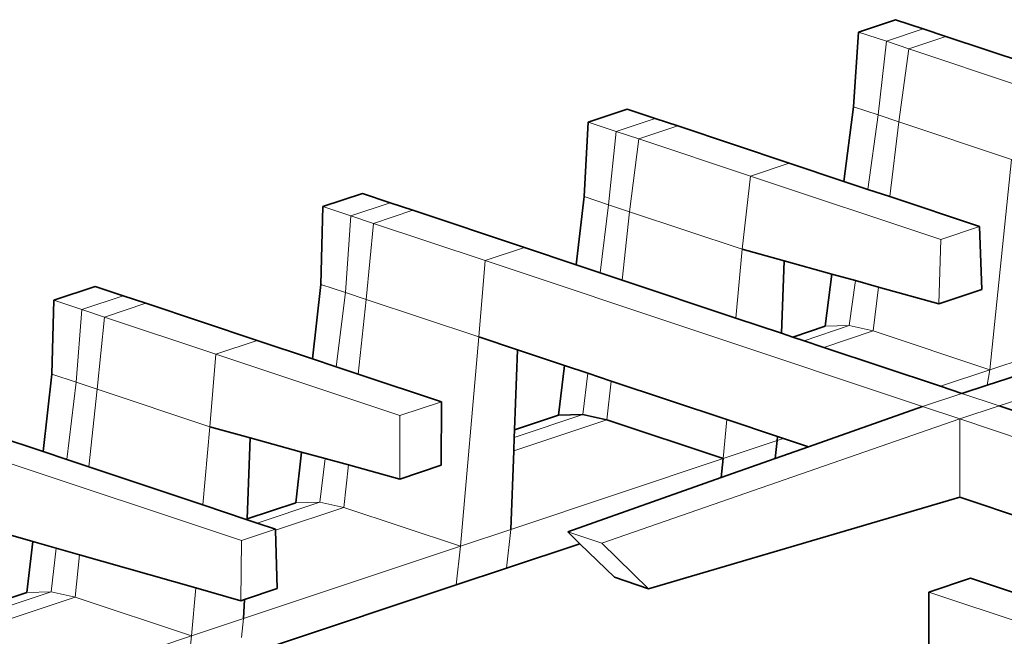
# Model space of a CAD drawing. Header units: inches. Extents: x 0 to 12.9, y 0 to 8.3.
# Tile 34 of 52: x 6.875 to 7.389, y 3.081 to 3.402. Entities that reach past the tile are written whole.
import ezdxf

# ---------------------------------------------------------------- set-up
doc = ezdxf.new("R2010")
doc.units = ezdxf.units.IN
doc.header["$MEASUREMENT"] = 0
doc.layers.add('Default', color=7, linetype='Continuous')

# ---------------------------------------------------------------- blocks, each defined once
blk = doc.blocks.new('MODEL_3')
at = {"lineweight": 0}
for p, q in [((7.31259, 3.396), (7.33185, 3.40242)), ((7.33185, 3.40242), (7.34636, 3.39758)), ((7.31003, 3.35703), (7.31259, 3.396)), ((7.3271, 3.39116), (7.31259, 3.396)), ((7.31259, 3.396), (7.3271, 3.39116)), ((7.34636, 3.39758), (7.3271, 3.39116)), ((7.3271, 3.39116), (7.34636, 3.39758)), ((7.35816, 3.39365), (7.3389, 3.38723)), ((7.3389, 3.38723), (7.35816, 3.39365)), ((7.34636, 3.39758), (7.35816, 3.39365)), ((7.35816, 3.39365), (7.41632, 3.37426)), ((7.3271, 3.39116), (7.32276, 3.35278)), ((7.32276, 3.35278), (7.3271, 3.39116)), ((7.3389, 3.38723), (7.3271, 3.39116)), ((7.3271, 3.39116), (7.3389, 3.38723)), ((7.33364, 3.34915), (7.3389, 3.38723)), ((7.3389, 3.38723), (7.33364, 3.34915)), ((7.39706, 3.36784), (7.3389, 3.38723)), ((7.3389, 3.38723), (7.39706, 3.36784)), ((7.30499, 3.31815), (7.31003, 3.35703)), ((7.31003, 3.35703), (7.32276, 3.35278)), ((7.32276, 3.35278), (7.31003, 3.35703)), ((7.17174, 3.34905), (7.19202, 3.35581)), ((7.19202, 3.35581), (7.20653, 3.35097)), ((7.32276, 3.35278), (7.31746, 3.31399)), ((7.31746, 3.31399), (7.32276, 3.35278)), ((7.33364, 3.34915), (7.32276, 3.35278)), ((7.32276, 3.35278), (7.33364, 3.34915)), ((7.1696, 3.31022), (7.17174, 3.34905)), ((7.17174, 3.34905), (7.18625, 3.34421)), ((7.18625, 3.34421), (7.17174, 3.34905)), ((7.18625, 3.34421), (7.20653, 3.35097)), ((7.20653, 3.35097), (7.18625, 3.34421)), ((7.19805, 3.34028), (7.21833, 3.34704)), ((7.21833, 3.34704), (7.19805, 3.34028)), ((7.20653, 3.35097), (7.21833, 3.34704)), ((7.21833, 3.34704), (7.27649, 3.32765)), ((7.32887, 3.31019), (7.33364, 3.34915)), ((7.33364, 3.34915), (7.32887, 3.31019)), ((7.33364, 3.34915), (7.39235, 3.32958)), ((7.39235, 3.32958), (7.33364, 3.34915)), ((7.18233, 3.30597), (7.18625, 3.34421)), ((7.18625, 3.34421), (7.18233, 3.30597)), ((7.19805, 3.34028), (7.18625, 3.34421)), ((7.18625, 3.34421), (7.19805, 3.34028)), ((7.19322, 3.30235), (7.19805, 3.34028)), ((7.19805, 3.34028), (7.19322, 3.30235)), ((7.25621, 3.32089), (7.19805, 3.34028)), ((7.19805, 3.34028), (7.25621, 3.32089)), ((7.27649, 3.32765), (7.25621, 3.32089)), ((7.25621, 3.32089), (7.27649, 3.32765)), ((7.27649, 3.32765), (7.30499, 3.31815)), ((7.39235, 3.32958), (7.38104, 3.21996)), ((7.38104, 3.21996), (7.39235, 3.32958)), ((7.25621, 3.32089), (7.25193, 3.28278)), ((7.25193, 3.28278), (7.25621, 3.32089)), ((7.35545, 3.28781), (7.25621, 3.32089)), ((7.25621, 3.32089), (7.35545, 3.28781)), ((7.31746, 3.31399), (7.30499, 3.31815)), ((7.30499, 3.31815), (7.31746, 3.31399)), ((7.03343, 3.30498), (7.054, 3.31183)), ((7.054, 3.31183), (7.06851, 3.307)), ((7.32887, 3.31019), (7.31746, 3.31399)), ((7.31746, 3.31399), (7.32887, 3.31019)), ((7.06851, 3.307), (7.04794, 3.30014)), ((7.04794, 3.30014), (7.06851, 3.307)), ((7.06851, 3.307), (7.08031, 3.30306)), ((7.16544, 3.27468), (7.1696, 3.31022)), ((7.1696, 3.31022), (7.18233, 3.30597)), ((7.18233, 3.30597), (7.1696, 3.31022)), ((7.18233, 3.30597), (7.17795, 3.27051)), ((7.17795, 3.27051), (7.18233, 3.30597)), ((7.18233, 3.30597), (7.19322, 3.30235)), ((7.19322, 3.30235), (7.18233, 3.30597)), ((7.37572, 3.29457), (7.32887, 3.31019)), ((7.32887, 3.31019), (7.37572, 3.29457)), ((7.03238, 3.26448), (7.03343, 3.30498)), ((7.03343, 3.30498), (7.04794, 3.30014)), ((7.04794, 3.30014), (7.03343, 3.30498)), ((7.05974, 3.29621), (7.08031, 3.30306)), ((7.08031, 3.30306), (7.05974, 3.29621)), ((7.08031, 3.30306), (7.13847, 3.28368)), ((7.19322, 3.30235), (7.18933, 3.26672)), ((7.18933, 3.26672), (7.19322, 3.30235)), ((7.25193, 3.28278), (7.19322, 3.30235)), ((7.19322, 3.30235), (7.25193, 3.28278)), ((7.04794, 3.30014), (7.04511, 3.26023)), ((7.04511, 3.26023), (7.04794, 3.30014)), ((7.05974, 3.29621), (7.04794, 3.30014)), ((7.04794, 3.30014), (7.05974, 3.29621)), ((7.056, 3.2566), (7.05974, 3.29621)), ((7.05974, 3.29621), (7.056, 3.2566)), ((7.1179, 3.27682), (7.05974, 3.29621)), ((7.05974, 3.29621), (7.1179, 3.27682)), ((7.37572, 3.29457), (7.35545, 3.28781)), ((7.35545, 3.28781), (7.37572, 3.29457)), ((7.37689, 3.26183), (7.37572, 3.29457)), ((7.37572, 3.29457), (7.37689, 3.26183)), ((7.35442, 3.25433), (7.35545, 3.28781)), ((7.35545, 3.28781), (7.35442, 3.25433)), ((7.1179, 3.27682), (7.13847, 3.28368)), ((7.13847, 3.28368), (7.1179, 3.27682)), ((7.13847, 3.28368), (7.16544, 3.27468)), ((7.25193, 3.28278), (7.2487, 3.24693)), ((7.2487, 3.24693), (7.25193, 3.28278)), ((7.25193, 3.28278), (7.27387, 3.27669)), ((7.27387, 3.27669), (7.25193, 3.28278)), ((7.1147, 3.23704), (7.1179, 3.27682)), ((7.1179, 3.27682), (7.1147, 3.23704)), ((7.34594, 3.20081), (7.1179, 3.27682)), ((7.1179, 3.27682), (7.34594, 3.20081)), ((7.16544, 3.27468), (7.17795, 3.27051)), ((7.17795, 3.27051), (7.16544, 3.27468)), ((7.27387, 3.27669), (7.2724, 3.23903)), ((7.29873, 3.26979), (7.27387, 3.27669)), ((7.17795, 3.27051), (7.18933, 3.26672)), ((7.18933, 3.26672), (7.17795, 3.27051)), ((7.29521, 3.24263), (7.29873, 3.26979)), ((7.29873, 3.26979), (7.31096, 3.2664)), ((7.31096, 3.2664), (7.29873, 3.26979)), ((7.02789, 3.22565), (7.03238, 3.26448)), ((7.04511, 3.26023), (7.03238, 3.26448)), ((7.03238, 3.26448), (7.04511, 3.26023)), ((7.18933, 3.26672), (7.2487, 3.24693)), ((7.2487, 3.24693), (7.18933, 3.26672)), ((7.31096, 3.2664), (7.30775, 3.24294)), ((7.30775, 3.24294), (7.31096, 3.2664)), ((7.31096, 3.2664), (7.32309, 3.26303)), ((7.32309, 3.26303), (7.31096, 3.2664)), ((6.89313, 3.25618), (6.91472, 3.26338)), ((6.91472, 3.26338), (6.92923, 3.25854)), ((7.04511, 3.26023), (7.04038, 3.22149)), ((7.04038, 3.22149), (7.04511, 3.26023)), ((7.04511, 3.26023), (7.056, 3.2566)), ((7.056, 3.2566), (7.04511, 3.26023)), ((7.3203, 3.24022), (7.32309, 3.26303)), ((7.32309, 3.26303), (7.3203, 3.24022)), ((7.32309, 3.26303), (7.35442, 3.25433)), ((7.35442, 3.25433), (7.32309, 3.26303)), ((7.35442, 3.25433), (7.37689, 3.26183)), ((7.37689, 3.26183), (7.35442, 3.25433)), ((7.57044, 3.26063), (7.38597, 3.20118)), ((7.38597, 3.20118), (7.57044, 3.26063)), ((6.89208, 3.21771), (6.89313, 3.25618)), ((6.89313, 3.25618), (6.90764, 3.25134)), ((6.90764, 3.25134), (6.89313, 3.25618)), ((6.92923, 3.25854), (6.90764, 3.25134)), ((6.90764, 3.25134), (6.92923, 3.25854)), ((6.91945, 3.24741), (6.94103, 3.2546)), ((6.94103, 3.2546), (6.91945, 3.24741)), ((6.92923, 3.25854), (6.94103, 3.2546)), ((6.94103, 3.2546), (6.9992, 3.23522)), ((7.0518, 3.21768), (7.056, 3.2566)), ((7.056, 3.2566), (7.0518, 3.21768)), ((7.056, 3.2566), (7.1147, 3.23704)), ((7.1147, 3.23704), (7.056, 3.2566)), ((6.90764, 3.25134), (6.90481, 3.21347)), ((6.90481, 3.21347), (6.90764, 3.25134)), ((6.91945, 3.24741), (6.90764, 3.25134)), ((6.90764, 3.25134), (6.91945, 3.24741)), ((6.9157, 3.20984), (6.91945, 3.24741)), ((6.91945, 3.24741), (6.9157, 3.20984)), ((6.97761, 3.22802), (6.91945, 3.24741)), ((6.91945, 3.24741), (6.97761, 3.22802)), ((7.2487, 3.24693), (7.2724, 3.23903)), ((7.2724, 3.23903), (7.2487, 3.24693)), ((7.2724, 3.23903), (7.27841, 3.23703)), ((7.27841, 3.23703), (7.29521, 3.24263)), ((7.28422, 3.23509), (7.30775, 3.24294)), ((7.30775, 3.24294), (7.28422, 3.23509)), ((7.29458, 3.23164), (7.3203, 3.24022)), ((7.3203, 3.24022), (7.29458, 3.23164)), ((7.29521, 3.24263), (7.30775, 3.24294)), ((7.30775, 3.24294), (7.29521, 3.24263)), ((7.30775, 3.24294), (7.3203, 3.24022)), ((7.3203, 3.24022), (7.30775, 3.24294)), ((7.3203, 3.24022), (7.38104, 3.21996)), ((7.38104, 3.21996), (7.3203, 3.24022)), ((6.9992, 3.23522), (6.97761, 3.22802)), ((6.97761, 3.22802), (6.9992, 3.23522)), ((6.9992, 3.23522), (7.02789, 3.22565)), ((7.1147, 3.23704), (7.10505, 3.12796)), ((7.10505, 3.12796), (7.1147, 3.23704)), ((7.13477, 3.23035), (7.1147, 3.23704)), ((7.1147, 3.23704), (7.13477, 3.23035)), ((7.27841, 3.23703), (7.28422, 3.23509)), ((7.28422, 3.23509), (7.27841, 3.23703)), ((7.28422, 3.23509), (7.29458, 3.23164)), ((7.29458, 3.23164), (7.28422, 3.23509)), ((7.13477, 3.23035), (7.13323, 3.18864)), ((7.1593, 3.22217), (7.13477, 3.23035)), ((7.29458, 3.23164), (7.35533, 3.21139)), ((7.35533, 3.21139), (7.29458, 3.23164)), ((7.38104, 3.21996), (7.41165, 3.23017)), ((7.41165, 3.23017), (7.38104, 3.21996)), ((6.97441, 3.19027), (6.97761, 3.22802)), ((6.97761, 3.22802), (6.97441, 3.19027)), ((7.07356, 3.19604), (6.97761, 3.22802)), ((6.97761, 3.22802), (7.07356, 3.19604)), ((7.02789, 3.22565), (7.04038, 3.22149)), ((7.04038, 3.22149), (7.02789, 3.22565)), ((7.04038, 3.22149), (7.0518, 3.21768)), ((7.0518, 3.21768), (7.04038, 3.22149)), ((7.15627, 3.19631), (7.1593, 3.22217)), ((7.17147, 3.21811), (7.1593, 3.22217)), ((7.1593, 3.22217), (7.17147, 3.21811)), ((7.35533, 3.21139), (7.38104, 3.21996)), ((7.38104, 3.21996), (7.35533, 3.21139)), ((7.37972, 3.21193), (7.41127, 3.22209)), ((7.41127, 3.22209), (7.37972, 3.21193)), ((7.37972, 3.21193), (7.38104, 3.21996)), ((7.38104, 3.21996), (7.37972, 3.21193)), ((6.88748, 3.17731), (6.89208, 3.21771)), ((6.89208, 3.21771), (6.90481, 3.21347)), ((6.90481, 3.21347), (6.89208, 3.21771)), ((6.90481, 3.21347), (6.89996, 3.17315)), ((6.89996, 3.17315), (6.90481, 3.21347)), ((6.90481, 3.21347), (6.9157, 3.20984)), ((6.9157, 3.20984), (6.90481, 3.21347)), ((7.0518, 3.21768), (7.09515, 3.20323)), ((7.09515, 3.20323), (7.0518, 3.21768)), ((7.16882, 3.19663), (7.17147, 3.21811)), ((7.17147, 3.21811), (7.16882, 3.19663)), ((7.18357, 3.21408), (7.17147, 3.21811)), ((7.17147, 3.21811), (7.18357, 3.21408)), ((7.18136, 3.1939), (7.18357, 3.21408)), ((7.18357, 3.21408), (7.18136, 3.1939)), ((7.24394, 3.19396), (7.18357, 3.21408)), ((7.18357, 3.21408), (7.24394, 3.19396)), ((6.91141, 3.16934), (6.9157, 3.20984)), ((6.9157, 3.20984), (6.91141, 3.16934)), ((6.97441, 3.19027), (6.9157, 3.20984)), ((6.9157, 3.20984), (6.97441, 3.19027)), ((7.35533, 3.21139), (7.3665, 3.20766)), ((7.3665, 3.20766), (7.35533, 3.21139)), ((7.3665, 3.20766), (7.37972, 3.21193)), ((7.37972, 3.21193), (7.3665, 3.20766)), ((7.09515, 3.20323), (7.07356, 3.19604)), ((7.07356, 3.19604), (7.09515, 3.20323)), ((7.09515, 3.20323), (7.09507, 3.17016)), ((7.09507, 3.17016), (7.09515, 3.20323)), ((7.34594, 3.20081), (7.3665, 3.20766)), ((7.3665, 3.20766), (7.34594, 3.20081)), ((7.3665, 3.20766), (7.38597, 3.20118)), ((7.38597, 3.20118), (7.3665, 3.20766)), ((7.28648, 3.17978), (7.34594, 3.20081)), ((7.34594, 3.20081), (7.28648, 3.17978)), ((7.34594, 3.20081), (7.3654, 3.19432)), ((7.3654, 3.19432), (7.34594, 3.20081)), ((7.38597, 3.20118), (7.3654, 3.19432)), ((7.3654, 3.19432), (7.38597, 3.20118)), ((7.38597, 3.20118), (7.44362, 3.18196)), ((7.44362, 3.18196), (7.38597, 3.20118)), ((7.07349, 3.16297), (7.07356, 3.19604)), ((7.07356, 3.19604), (7.07349, 3.16297)), ((7.13283, 3.17772), (7.18136, 3.1939)), ((7.18136, 3.1939), (7.13283, 3.17772)), ((7.13309, 3.18472), (7.16882, 3.19663)), ((7.16882, 3.19663), (7.13309, 3.18472)), ((7.13323, 3.18864), (7.15627, 3.19631)), ((7.15627, 3.19631), (7.16242, 3.19647)), ((7.16242, 3.19647), (7.15627, 3.19631)), ((7.16242, 3.19647), (7.16882, 3.19663)), ((7.16882, 3.19663), (7.16242, 3.19647)), ((7.16882, 3.19663), (7.17505, 3.19527)), ((7.17505, 3.19527), (7.16882, 3.19663)), ((7.17505, 3.19527), (7.18136, 3.1939)), ((7.18136, 3.1939), (7.17505, 3.19527)), ((7.17883, 3.1295), (7.3654, 3.19432)), ((7.3654, 3.19432), (7.17883, 3.1295)), ((7.24211, 3.17365), (7.18136, 3.1939)), ((7.18136, 3.1939), (7.24211, 3.17365)), ((7.24211, 3.17365), (7.24394, 3.19396)), ((7.24394, 3.19396), (7.24211, 3.17365)), ((7.27028, 3.18518), (7.24394, 3.19396)), ((7.24394, 3.19396), (7.27028, 3.18518)), ((7.3654, 3.19432), (7.3654, 3.15348)), ((7.71495, 3.0778), (7.3654, 3.19432)), ((7.3654, 3.19432), (7.71495, 3.0778)), ((7.3654, 3.15348), (7.3654, 3.19432)), ((6.85648, 3.18765), (6.88748, 3.17731)), ((6.97441, 3.19027), (6.97087, 3.14951)), ((6.97087, 3.14951), (6.97441, 3.19027)), ((6.99552, 3.18445), (6.97441, 3.19027)), ((6.97441, 3.19027), (6.99552, 3.18445)), ((7.13323, 3.18864), (7.13309, 3.18472)), ((7.13309, 3.18472), (7.13323, 3.18864)), ((6.99552, 3.18445), (6.99398, 3.14222)), ((7.02227, 3.17708), (6.99552, 3.18445)), ((7.13309, 3.18472), (7.13283, 3.17772)), ((7.13283, 3.17772), (7.13309, 3.18472)), ((7.24211, 3.17365), (7.2702, 3.18301)), ((7.2702, 3.18301), (7.24211, 3.17365)), ((7.2702, 3.18301), (7.2692, 3.17367)), ((7.2692, 3.17367), (7.2702, 3.18301)), ((7.27028, 3.18518), (7.2702, 3.18301)), ((7.2702, 3.18301), (7.27349, 3.18411)), ((7.27349, 3.18411), (7.27028, 3.18518)), ((7.28648, 3.17978), (7.27349, 3.18411)), ((7.27349, 3.18411), (7.28648, 3.17978)), ((6.99093, 3.13096), (6.83868, 3.18171)), ((6.83868, 3.18171), (6.99093, 3.13096)), ((6.89996, 3.17315), (6.88748, 3.17731)), ((6.88748, 3.17731), (6.89996, 3.17315)), ((7.13283, 3.17772), (7.13132, 3.13672)), ((7.13132, 3.13672), (7.13283, 3.17772)), ((7.2692, 3.17367), (7.28648, 3.17978)), ((7.28648, 3.17978), (7.2692, 3.17367)), ((6.89996, 3.17315), (6.91141, 3.16934)), ((6.91141, 3.16934), (6.89996, 3.17315)), ((7.01921, 3.15063), (7.02227, 3.17708)), ((7.03454, 3.1737), (7.02227, 3.17708)), ((7.02227, 3.17708), (7.03454, 3.1737)), ((7.03176, 3.15094), (7.03454, 3.1737)), ((7.03454, 3.1737), (7.03176, 3.15094)), ((7.04669, 3.17035), (7.03454, 3.1737)), ((7.03454, 3.1737), (7.04669, 3.17035)), ((7.13132, 3.13672), (7.24211, 3.17365)), ((7.24211, 3.17365), (7.13132, 3.13672)), ((7.24105, 3.16372), (7.2692, 3.17367)), ((7.2692, 3.17367), (7.24105, 3.16372)), ((7.24211, 3.17365), (7.24105, 3.16372)), ((7.24105, 3.16372), (7.24211, 3.17365)), ((6.91141, 3.16934), (6.97087, 3.14951)), ((6.97087, 3.14951), (6.91141, 3.16934)), ((7.0443, 3.14821), (7.04669, 3.17035)), ((7.04669, 3.17035), (7.0443, 3.14821)), ((7.04669, 3.17035), (7.07349, 3.16297)), ((7.07349, 3.16297), (7.04669, 3.17035)), ((7.09507, 3.17016), (7.07349, 3.16297)), ((7.07349, 3.16297), (7.09507, 3.17016)), ((7.24105, 3.16372), (7.16104, 3.13542)), ((7.16104, 3.13542), (7.24105, 3.16372)), ((7.20318, 3.10584), (7.3654, 3.15348)), ((7.3654, 3.15348), (7.20318, 3.10584)), ((7.3654, 3.15348), (7.42596, 3.13329)), ((7.42596, 3.13329), (7.3654, 3.15348)), ((6.97087, 3.14951), (6.99396, 3.14182)), ((6.99396, 3.14182), (6.97087, 3.14951)), ((6.99398, 3.14222), (7.01921, 3.15063)), ((6.99918, 3.14008), (7.03176, 3.15094)), ((7.03176, 3.15094), (6.99918, 3.14008)), ((7.00874, 3.13636), (7.0443, 3.14821)), ((7.0443, 3.14821), (7.00874, 3.13636)), ((7.03176, 3.15094), (7.01921, 3.15063)), ((7.01921, 3.15063), (7.03176, 3.15094)), ((7.03176, 3.15094), (7.0443, 3.14821)), ((7.0443, 3.14821), (7.03176, 3.15094)), ((7.0443, 3.14821), (7.10505, 3.12796)), ((7.10505, 3.12796), (7.0443, 3.14821)), ((6.99398, 3.14222), (6.99396, 3.14182)), ((6.99396, 3.14182), (6.99398, 3.14222)), ((6.99396, 3.14182), (6.99918, 3.14008)), ((6.99918, 3.14008), (6.99396, 3.14182)), ((6.88214, 3.13045), (6.85379, 3.13853)), ((7.00873, 3.1369), (6.99093, 3.13096)), ((6.99093, 3.13096), (7.00873, 3.1369)), ((6.99918, 3.14008), (7.00873, 3.1369)), ((7.00873, 3.1369), (6.99918, 3.14008)), ((7.00873, 3.1369), (7.00874, 3.13636)), ((7.00874, 3.13636), (7.00873, 3.1369)), ((7.00961, 3.10588), (7.00874, 3.13636)), ((7.00874, 3.13636), (7.00961, 3.10588)), ((7.10505, 3.12796), (7.13132, 3.13672)), ((7.13132, 3.13672), (7.10505, 3.12796)), ((7.13132, 3.13672), (7.12917, 3.11653)), ((7.12917, 3.11653), (7.13132, 3.13672)), ((6.99058, 3.09954), (6.99093, 3.13096)), ((6.99093, 3.13096), (6.99058, 3.09954)), ((7.16104, 3.13542), (7.16738, 3.12927)), ((7.17883, 3.1295), (7.16104, 3.13542)), ((7.16104, 3.13542), (7.17883, 3.1295)), ((7.16738, 3.12927), (7.16104, 3.13542)), ((6.87912, 3.10393), (6.88214, 3.13045)), ((6.8944, 3.12695), (6.88214, 3.13045)), ((6.88214, 3.13045), (6.8944, 3.12695)), ((6.89167, 3.10424), (6.8944, 3.12695)), ((6.8944, 3.12695), (6.89167, 3.10424)), ((6.90654, 3.12349), (6.8944, 3.12695)), ((6.8944, 3.12695), (6.90654, 3.12349)), ((6.99208, 3.09031), (7.10505, 3.12796)), ((7.10505, 3.12796), (6.99208, 3.09031)), ((7.10505, 3.12796), (7.1029, 3.10777)), ((7.1029, 3.10777), (7.10505, 3.12796)), ((7.12917, 3.11653), (7.16738, 3.12927)), ((7.16738, 3.12927), (7.12917, 3.11653)), ((7.16738, 3.12927), (7.18539, 3.11177)), ((7.18539, 3.11177), (7.16738, 3.12927)), ((7.20318, 3.10584), (7.17883, 3.1295)), ((7.17883, 3.1295), (7.20318, 3.10584)), ((6.90421, 3.10151), (6.90654, 3.12349)), ((6.90654, 3.12349), (6.90421, 3.10151)), ((6.96712, 3.10623), (6.90654, 3.12349)), ((6.90654, 3.12349), (6.96712, 3.10623)), ((7.1029, 3.10777), (7.12917, 3.11653)), ((7.12917, 3.11653), (7.1029, 3.10777)), ((7.18539, 3.11177), (7.20318, 3.10584)), ((7.20318, 3.10584), (7.18539, 3.11177)), ((7.3709, 3.11132), (7.34931, 3.10412)), ((7.34931, 3.10412), (7.3709, 3.11132)), ((7.3975, 3.10245), (7.3709, 3.11132)), ((7.3709, 3.11132), (7.3975, 3.10245)), ((6.96712, 3.10623), (6.96496, 3.08127)), ((6.96496, 3.08127), (6.96712, 3.10623)), ((6.99058, 3.09954), (6.96712, 3.10623)), ((6.96712, 3.10623), (6.99058, 3.09954)), ((6.99244, 3.10016), (7.00961, 3.10588)), ((7.00961, 3.10588), (6.99244, 3.10016)), ((7.00654, 3.07565), (7.1029, 3.10777)), ((7.1029, 3.10777), (7.00654, 3.07565)), ((6.85204, 3.08412), (6.90421, 3.10151)), ((6.90421, 3.10151), (6.85204, 3.08412)), ((6.85226, 3.09111), (6.89167, 3.10424)), ((6.89167, 3.10424), (6.85226, 3.09111)), ((6.85239, 3.09502), (6.87912, 3.10393)), ((6.87912, 3.10393), (6.89167, 3.10424)), ((6.89167, 3.10424), (6.87912, 3.10393)), ((6.90421, 3.10151), (6.89167, 3.10424)), ((6.89167, 3.10424), (6.90421, 3.10151)), ((6.90421, 3.10151), (6.96496, 3.08127)), ((6.96496, 3.08127), (6.90421, 3.10151)), ((6.99244, 3.10016), (6.99058, 3.09954)), ((6.99058, 3.09954), (6.99244, 3.10016)), ((6.99208, 3.09031), (6.99244, 3.10016)), ((6.99244, 3.10016), (6.99208, 3.09031)), ((7.34931, 3.10412), (7.34933, 3.06959)), ((7.34933, 3.06959), (7.34931, 3.10412)), ((7.34931, 3.10412), (7.57466, 3.02901)), ((7.57466, 3.02901), (7.34931, 3.10412)), ((6.96496, 3.08127), (6.99208, 3.09031)), ((6.99208, 3.09031), (6.96496, 3.08127)), ((6.99103, 3.08047), (6.99208, 3.09031)), ((6.99208, 3.09031), (6.99103, 3.08047)), ((6.85072, 3.04319), (6.96496, 3.08127)), ((6.96496, 3.08127), (6.85072, 3.04319)), ((6.96391, 3.07143), (6.96496, 3.08127)), ((6.96496, 3.08127), (6.96391, 3.07143))]:
    blk.add_line(p, q, dxfattribs=at).dxf.unprotected_set("ltscale", 0)
at = {"lineweight": 35}
for p, q in [((7.31259, 3.396), (7.33185, 3.40242)), ((7.33185, 3.40242), (7.34636, 3.39758)), ((7.31259, 3.396), (7.31003, 3.35703)), ((7.35816, 3.39365), (7.34636, 3.39758)), ((7.41632, 3.37426), (7.35816, 3.39365)), ((7.31003, 3.35703), (7.30499, 3.31815)), ((7.19202, 3.35581), (7.17174, 3.34905)), ((7.19202, 3.35581), (7.20653, 3.35097)), ((7.17174, 3.34905), (7.1696, 3.31022)), ((7.20653, 3.35097), (7.21833, 3.34704)), ((7.21833, 3.34704), (7.27649, 3.32765)), ((7.30499, 3.31815), (7.27649, 3.32765)), ((7.31746, 3.31399), (7.30499, 3.31815)), ((7.054, 3.31183), (7.03343, 3.30498)), ((7.054, 3.31183), (7.06851, 3.307)), ((7.32887, 3.31019), (7.31746, 3.31399)), ((7.08031, 3.30306), (7.06851, 3.307)), ((7.1696, 3.31022), (7.16544, 3.27468)), ((7.37572, 3.29457), (7.32887, 3.31019)), ((7.03343, 3.30498), (7.03238, 3.26448)), ((7.13847, 3.28368), (7.08031, 3.30306)), ((7.37572, 3.29457), (7.37689, 3.26183)), ((7.13847, 3.28368), (7.16544, 3.27468)), ((7.27387, 3.27669), (7.25193, 3.28278)), ((7.16544, 3.27468), (7.17795, 3.27051)), ((7.27387, 3.27669), (7.2724, 3.23903)), ((7.29873, 3.26979), (7.27387, 3.27669)), ((7.17795, 3.27051), (7.18933, 3.26672)), ((7.29873, 3.26979), (7.29521, 3.24263)), ((7.31096, 3.2664), (7.29873, 3.26979)), ((7.02789, 3.22565), (7.03238, 3.26448)), ((7.18933, 3.26672), (7.2487, 3.24693)), ((7.32309, 3.26303), (7.31096, 3.2664)), ((6.91472, 3.26338), (6.89313, 3.25618)), ((6.91472, 3.26338), (6.92923, 3.25854)), ((7.35442, 3.25433), (7.32309, 3.26303)), ((7.37689, 3.26183), (7.35442, 3.25433)), ((6.89313, 3.25618), (6.89208, 3.21771)), ((6.92923, 3.25854), (6.94103, 3.2546)), ((6.9992, 3.23522), (6.94103, 3.2546)), ((7.2487, 3.24693), (7.2724, 3.23903)), ((7.2724, 3.23903), (7.27841, 3.23703)), ((7.29521, 3.24263), (7.27841, 3.23703)), ((6.9992, 3.23522), (7.02789, 3.22565)), ((7.1147, 3.23704), (7.13477, 3.23035)), ((7.27841, 3.23703), (7.28422, 3.23509)), ((7.28422, 3.23509), (7.29458, 3.23164)), ((7.13477, 3.23035), (7.13323, 3.18864)), ((7.13477, 3.23035), (7.1593, 3.22217)), ((7.29458, 3.23164), (7.35533, 3.21139)), ((7.02789, 3.22565), (7.04038, 3.22149)), ((7.04038, 3.22149), (7.0518, 3.21768)), ((7.1593, 3.22217), (7.15627, 3.19631)), ((7.1593, 3.22217), (7.17147, 3.21811)), ((7.41127, 3.22209), (7.37972, 3.21193)), ((6.89208, 3.21771), (6.88748, 3.17731)), ((7.0518, 3.21768), (7.09515, 3.20323)), ((7.17147, 3.21811), (7.18357, 3.21408)), ((7.18357, 3.21408), (7.24394, 3.19396)), ((7.35533, 3.21139), (7.3665, 3.20766)), ((7.37972, 3.21193), (7.3665, 3.20766)), ((7.09515, 3.20323), (7.09507, 3.17016)), ((7.28648, 3.17978), (7.34594, 3.20081)), ((7.38597, 3.20118), (7.44362, 3.18196)), ((7.15627, 3.19631), (7.13323, 3.18864)), ((7.15627, 3.19631), (7.16242, 3.19647)), ((7.16242, 3.19647), (7.16882, 3.19663)), ((7.16882, 3.19663), (7.17505, 3.19527)), ((7.17505, 3.19527), (7.18136, 3.1939)), ((7.18136, 3.1939), (7.24211, 3.17365)), ((7.24394, 3.19396), (7.27028, 3.18518)), ((6.88748, 3.17731), (6.85648, 3.18765)), ((6.97441, 3.19027), (6.99552, 3.18445)), ((7.13323, 3.18864), (7.13309, 3.18472)), ((6.99398, 3.14222), (6.99552, 3.18445)), ((6.99552, 3.18445), (7.02227, 3.17708)), ((7.13309, 3.18472), (7.13283, 3.17772)), ((7.2702, 3.18301), (7.2692, 3.17367)), ((7.27028, 3.18518), (7.2702, 3.18301)), ((7.27028, 3.18518), (7.27349, 3.18411)), ((7.27349, 3.18411), (7.28648, 3.17978)), ((6.89996, 3.17315), (6.88748, 3.17731)), ((7.13283, 3.17772), (7.13132, 3.13672)), ((7.2692, 3.17367), (7.28648, 3.17978)), ((6.91141, 3.16934), (6.89996, 3.17315)), ((7.01921, 3.15063), (7.02227, 3.17708)), ((7.02227, 3.17708), (7.03454, 3.1737)), ((7.03454, 3.1737), (7.04669, 3.17035)), ((7.24105, 3.16372), (7.2692, 3.17367)), ((7.24105, 3.16372), (7.24211, 3.17365)), ((6.97087, 3.14951), (6.91141, 3.16934)), ((7.04669, 3.17035), (7.07349, 3.16297)), ((7.09507, 3.17016), (7.07349, 3.16297)), ((7.16104, 3.13542), (7.24105, 3.16372)), ((7.20318, 3.10584), (7.3654, 3.15348)), ((7.3654, 3.15348), (7.42596, 3.13329)), ((6.99396, 3.14182), (6.97087, 3.14951)), ((7.01921, 3.15063), (6.99398, 3.14222)), ((6.99396, 3.14182), (6.99398, 3.14222)), ((6.99918, 3.14008), (6.99396, 3.14182)), ((6.85379, 3.13853), (6.88214, 3.13045)), ((7.00873, 3.1369), (6.99918, 3.14008)), ((7.00873, 3.1369), (7.00874, 3.13636)), ((7.00874, 3.13636), (7.00961, 3.10588)), ((7.16738, 3.12927), (7.16104, 3.13542)), ((6.88214, 3.13045), (6.87912, 3.10393)), ((6.88214, 3.13045), (6.8944, 3.12695)), ((6.8944, 3.12695), (6.90654, 3.12349)), ((7.12917, 3.11653), (7.16738, 3.12927)), ((7.18539, 3.11177), (7.16738, 3.12927)), ((6.90654, 3.12349), (6.96712, 3.10623)), ((7.1029, 3.10777), (7.12917, 3.11653)), ((7.18539, 3.11177), (7.20318, 3.10584)), ((7.34931, 3.10412), (7.3709, 3.11132)), ((7.3975, 3.10245), (7.3709, 3.11132)), ((6.96712, 3.10623), (6.99058, 3.09954)), ((6.99244, 3.10016), (7.00961, 3.10588)), ((7.00654, 3.07565), (7.1029, 3.10777)), ((6.87912, 3.10393), (6.85239, 3.09502)), ((6.99058, 3.09954), (6.99244, 3.10016)), ((6.99208, 3.09031), (6.99244, 3.10016)), ((7.34931, 3.10412), (7.34933, 3.06959))]:
    blk.add_line(p, q, dxfattribs=at)
blk = doc.blocks.new('Page 1')
at = {"layer": 'Default'}
blk.add_blockref('MODEL_3', (0, 0), dxfattribs=at)

msp = doc.modelspace()

# ---------------------------------------------------------------- block references
msp.add_blockref('Page 1', (0, 0))

doc.saveas('drawing.dxf')
